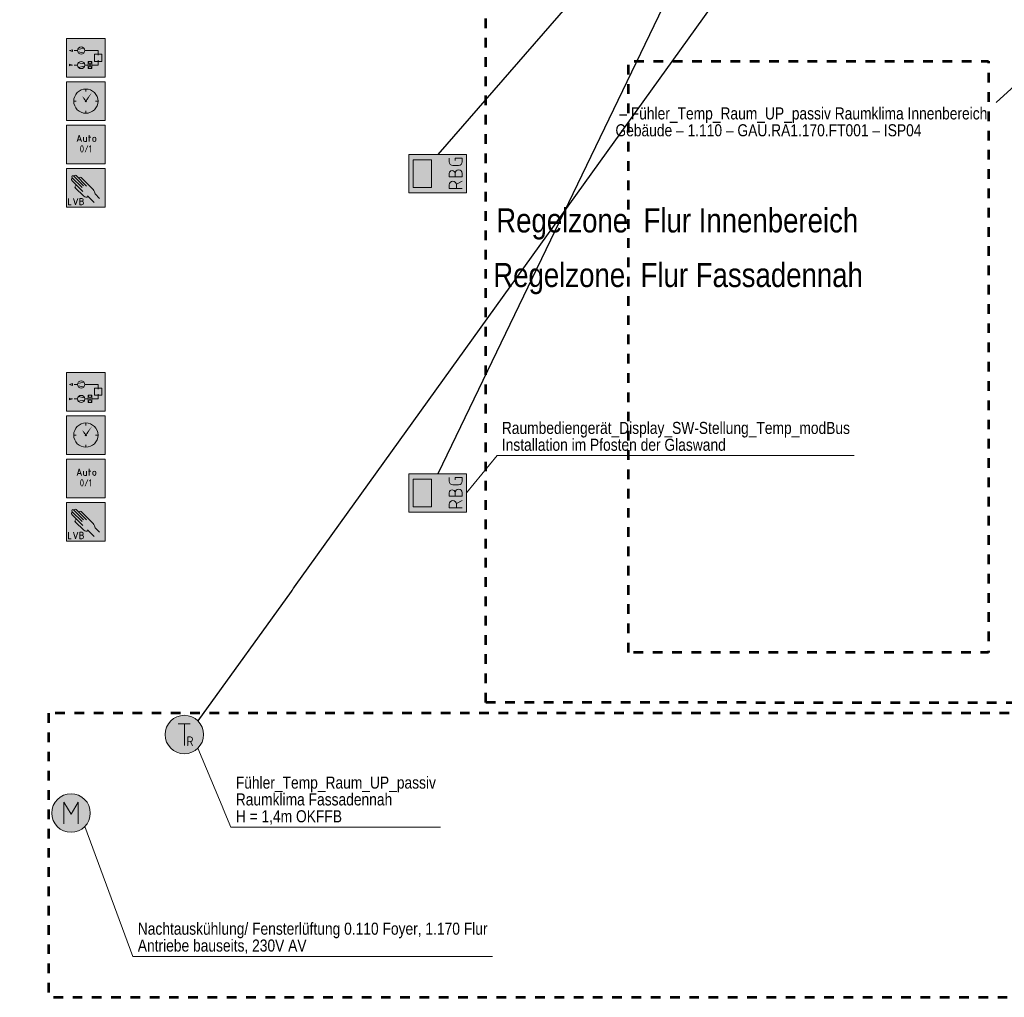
# Model space of a CAD drawing. Header units: metres. Extents: x -19.7 to 21.5, y -3.9 to 32.8.
# Tile 5 of 11: x -5.5 to 4.7, y 14 to 24.2. Entities that reach past the tile are written whole.
import ezdxf
from ezdxf.enums import TextEntityAlignment as Align

# ---------------------------------------------------------------- set-up
doc = ezdxf.new("R2010")
doc.units = ezdxf.units.M
doc.header["$MEASUREMENT"] = 0
doc.linetypes.add('DGN Style 3', pattern=[0.021481, 0.015344, -0.006138])
doc.layers.add('INTERN_Bemerkung', color=6, linetype='Continuous', lineweight=30, plot=False)
for name, color, linetype, lineweight in [('TRI_CONNPTS', 7, 'Continuous', 0), ('TRI_H3D', 7, 'Continuous', 0), ('ZWP_480_SYM_E0', 5, 'Continuous', 13), ('ZWP_480_SYM_E0_2D', 7, 'Continuous', 0), ('ZWP_480_SYM_SCHWARZ', 7, 'Continuous', 13), ('ZWP_480_SYM_SCHWARZ_2D', 7, 'Continuous', 0), ('ZWP_480_TEXT_1_50_TOP', 7, 'Continuous', 0), ('ZWP_480_TEXT_SCHWARZ', 7, 'Continuous', 0)]:
    doc.layers.add(name, color=color, linetype=linetype, lineweight=lineweight)
doc.layers.get('TRI_CONNPTS').off()
doc.layers.get('TRI_H3D').off()
doc.styles.add('ISOCP', font='isocp.shx')
doc.styles.add('Style-isocp', font='isocp.shx')
doc.styles.add('ZWP_1 50', font='ARIALN.TTF', dxfattribs={"height": 0.125})

# ---------------------------------------------------------------- blocks, each defined once
blk = doc.blocks.new('*U24')
at = {"color": 5, "linetype": 'Continuous', "lineweight": 13}
for p, q in [((0, -0.007), (-0.037, -0.007)), ((0.008, -0.007), (0.038, -0.067))]:
    blk.add_line(p, q, dxfattribs=at)
at = {"color": 5, "linetype": 'Continuous', "lineweight": 13, "flags": 128}
blk.add_lwpolyline([(-0.037, -0.067), (-0.037, 0.068), (0, 0.068)], dxfattribs=at)
at = {"color": 5, "linetype": 'Continuous', "lineweight": 13, "extrusion": (0, 0, -1)}
blk.add_arc((0, 0.03), 0.0375, 90, 270, dxfattribs=at)
blk = doc.blocks.new('*U25')
at = {"color": 5, "linetype": 'Continuous', "lineweight": 13}
for p, q in [((0, 0.008), (-0.037, 0.008)), ((-0.037, -0.067), (0, -0.067))]:
    blk.add_line(p, q, dxfattribs=at)
at = {"color": 5, "linetype": 'Continuous', "lineweight": 13, "flags": 128}
blk.add_lwpolyline([(0, 0.068), (-0.037, 0.068), (-0.037, -0.067)], dxfattribs=at)
at = {"color": 5, "linetype": 'Continuous', "lineweight": 13}
for centre, radius in [((0, 0.038), 0.03), ((0, -0.03), 0.0375)]:
    blk.add_arc(centre, radius, 270, 90, dxfattribs=at)
blk = doc.blocks.new('*U26')
at = {"color": 5, "linetype": 'Continuous', "lineweight": 13}
for p, q in [((-0.037, -0.03), (-0.037, 0.03)), ((0, 0.068), (0.038, 0.068))]:
    blk.add_line(p, q, dxfattribs=at)
at = {"color": 5, "linetype": 'Continuous', "lineweight": 13, "flags": 128}
blk.add_lwpolyline([(0.015, 0.008), (0.038, 0.008), (0.038, -0.067), (0, -0.067)], dxfattribs=at)
at = {"color": 5, "linetype": 'Continuous', "lineweight": 13, "extrusion": (0, 0, -1)}
for centre, start, end in [((0, 0.03), 0, 90), ((0, -0.03), 270, 0)]:
    blk.add_arc(centre, 0.0375, start, end, dxfattribs=at)
blk = doc.blocks.new('ZWP_480_Raumbediegerät_mit_Display_1_1')
at = {"color": 5, "lineweight": 13, "flags": 128}
blk.add_lwpolyline([(-0.2, 0.3), (0.2, 0.3), (0.2, -0.3), (-0.2, -0.3)], close=True, dxfattribs=at)
at = {"color": 254, "lineweight": 13}
blk.add_solid([(-0.2, 0.3), (0.2, 0.3), (-0.2, -0.3), (0.2, -0.3)], dxfattribs=at)
at = {"color": 5, "lineweight": 13}
blk.add_3dface([(-0.144, 0.254), (0.144, 0.254), (0.144, 0.064), (-0.144, 0.064)], dxfattribs=at)
at = {"color": 5, "linetype": 'Continuous', "lineweight": 13}
for name, p in [('*U24', (-0.117, -0.187)), ('*U25', (0.003, -0.187)), ('*U26', (0.123, -0.187))]:
    blk.add_blockref(name, p, dxfattribs=at)
blk = doc.blocks.new('ZWP_480_Raumbediegerät_mit_Display_2')
at = {"layer": 'ZWP_480_SYM_E0', "color": 5, "lineweight": 13, "rotation": 90}
blk.add_blockref('ZWP_480_Raumbediegerät_mit_Display_1_1', (0, 0), dxfattribs=at)
blk = doc.blocks.new('_T3D__')
at = {"layer": 'ZWP_480_TEXT_1_50_TOP', "linetype": 'Continuous'}
for q in [(-0.886, 19.286, 5.905), (3.137, 19.674, 5.905)]:
    blk.add_line((-0.571, 19.674, 5.905), q, dxfattribs=at)
at = {"layer": 'ZWP_480_TEXT_1_50_TOP', "linetype": 'Continuous', "style": 'ZWP_1 50'}
for s, p in [('Raumbediengerät_Display_SW-Stellung_Temp_modBus', (-0.521, 20.024, 5.905)), ('Installation im Pfosten der Glaswand', (-0.521, 19.849, 5.905))]:
    blk.add_text(s, height=0.125, dxfattribs=at).set_placement(p, align=Align.TOP_LEFT)
blk = doc.blocks.new('_T3D___1')
blk.add_wipeout([(-0.05, -0.35), (3.95, -0.35), (3.95, 0.05), (-0.05, 0.05)])
at = {"layer": 'ZWP_480_TEXT_1_50_TOP', "linetype": 'Continuous'}
blk.add_line((3.95, 0.05), (5.256, 1.252, -0.1), dxfattribs=at)
at = {"layer": 'ZWP_480_TEXT_1_50_TOP', "linetype": 'Continuous', "style": 'ZWP_1 50'}
for s, p in [(' – Fühler_Temp_Raum_UP_passiv Raumklima Innenbereich ', (0, 0)), ('Gebäude – 1.110 – GAU.RA1.170.FT001 – ISP04', (0, -0.175))]:
    blk.add_text(s, height=0.125, dxfattribs=at).set_placement(p, align=Align.TOP_LEFT)
blk = doc.blocks.new('*U58')
at = {"color": 250, "linetype": 'Continuous', "lineweight": 13}
for p, q in [((0, 0.008), (-0.038, 0.008)), ((-0.038, -0.067), (0, -0.067))]:
    blk.add_line(p, q, dxfattribs=at)
at = {"color": 250, "linetype": 'Continuous', "lineweight": 13, "flags": 128}
blk.add_lwpolyline([(0, 0.068), (-0.038, 0.068), (-0.038, -0.067)], dxfattribs=at)
at = {"color": 250, "linetype": 'Continuous', "lineweight": 13}
for centre, radius in [((0, 0.038), 0.03), ((0, -0.03), 0.0375)]:
    blk.add_arc(centre, radius, 270, 90, dxfattribs=at)
blk = doc.blocks.new('ZWP_480_Anlsch_Handeingriff_LVB_kl_1')
at = {"color": 250, "lineweight": 13}
for p, q in [((0.21, 0.203), (0.106, 0.307)), ((0.225, 0.22), (0.122, 0.323)), ((0.257, 0.219), (0.148, 0.328)), ((0.326, 0.182), (0.2, 0.308)), ((0.219, 0.162), (0.104, 0.277)), ((0.229, 0.112), (0.139, 0.201)), ((0.335, 0.047), (0.266, 0.116)), ((0.393, 0.091), (0.345, 0.138))]:
    blk.add_line(p, q, dxfattribs=at)
at = {"color": 250, "lineweight": 13, "flags": 128}
blk.add_lwpolyline([(0.05, 0.4), (0.45, 0.4), (0.45, 0), (0.05, 0)], close=True, dxfattribs=at)
at = {"color": 250, "linetype": 'Continuous', "lineweight": 13, "flags": 128}
for points in [[(0.069, 0.091), (0.069, 0.024), (0.099, 0.024)], [(0.122, 0.091), (0.144, 0.024), (0.167, 0.091)]]:
    blk.add_lwpolyline(points, dxfattribs=at)
at = {"color": 250, "lineweight": 13}
for centre, radius, start, end in [((0.114, 0.315), 0.0112, 45, 225), ((0.14, 0.32), 0.0112, 45, 225), ((0.192, 0.3), 0.0112, 45, 225), ((0.112, 0.285), 0.0112, 39.1885, 225), ((0.151, 0.21), 0.0143, 39.3773, 225), ((0.255, 0.139), 0.0378, 225, 302.1988)]:
    blk.add_arc(centre, radius, start, end, dxfattribs=at)
blk.add_ellipse((0.318, 0.164), major_axis=(0.0237, -0.04), ratio=0.353513, start_param=0.67387, end_param=1.817169, dxfattribs=at)
at = {"color": 254, "lineweight": 13, "extrusion": (0, 0, -1)}
blk.add_solid([(-0.05, 0.4), (-0.45, 0.4), (-0.05, 0), (-0.45, 0)], dxfattribs=at)
at = {"color": 250, "linetype": 'Continuous', "lineweight": 13, "xscale": 0.5, "yscale": 0.5}
blk.add_blockref('*U58', (0.208, 0.057), dxfattribs=at)
blk = doc.blocks.new('ZWP_480_Anlsch_Handeingriff_LVB_kl')
at = {"layer": 'ZWP_480_SYM_SCHWARZ', "color": 250, "lineweight": 13}
blk.add_blockref('ZWP_480_Anlsch_Handeingriff_LVB_kl_1', (0, 0), dxfattribs=at)
blk = doc.blocks.new('*U61')
at = {"color": 250, "lineweight": 13}
blk.add_line((0.032, -0.03), (-0.032, -0.03), dxfattribs=at)
at = {"color": 250, "lineweight": 13, "flags": 128}
blk.add_lwpolyline([(-0.045, -0.068), (0, 0.067), (0.045, -0.068)], dxfattribs=at)
blk = doc.blocks.new('*U62')
at = {"color": 250, "lineweight": 13}
blk.add_line((-0.03, 0.045), (-0.03, -0.019), dxfattribs=at)
at = {"color": 250, "lineweight": 13, "flags": 128}
blk.add_lwpolyline([(-0.004, -0.045), (0.03, -0.045), (0.03, 0.045)], dxfattribs=at)
at = {"color": 250, "lineweight": 13}
blk.add_arc((-0.004, -0.019), 0.0262, 180, 270, dxfattribs=at)
blk = doc.blocks.new('*U63')
at = {"color": 250, "lineweight": 13}
for p, q in [((-0.023, 0.022), (0.022, 0.022)), ((-0.008, -0.068), (-0.008, 0.067))]:
    blk.add_line(p, q, dxfattribs=at)
blk = doc.blocks.new('*U64')
at = {"color": 250, "lineweight": 13}
for p, q in [((-0.03, -0.015), (-0.03, 0.015)), ((0.03, 0.015), (0.03, -0.015))]:
    blk.add_line(p, q, dxfattribs=at)
at = {"color": 250, "lineweight": 13, "extrusion": (0, 0, -1)}
for centre, start, end in [((0, 0.015), 0, 180), ((0, -0.015), 180, 0)]:
    blk.add_arc(centre, 0.03, start, end, dxfattribs=at)
blk = doc.blocks.new('ZWP_480_Anlsch_Anlagenschalter_kl_1')
at = {"color": 250, "lineweight": 13, "flags": 128}
blk.add_lwpolyline([(0.05, 0.4), (0.45, 0.4), (0.45, 0), (0.05, 0)], close=True, dxfattribs=at)
at = {"color": 254, "lineweight": 13, "extrusion": (0, 0, -1)}
blk.add_solid([(-0.05, 0.4), (-0.45, 0.4), (-0.05, 0), (-0.45, 0)], dxfattribs=at)
at = {"color": 250, "lineweight": 13, "xscale": 0.5, "yscale": 0.5}
for name, p in [('*U61', (0.181, 0.265)), ('*U62', (0.241, 0.254)), ('*U63', (0.289, 0.265)), ('*U64', (0.338, 0.254))]:
    blk.add_blockref(name, p, dxfattribs=at)
at = {"style": 'Style-isocp'}
blk.add_text('0/1', height=0.075, dxfattribs=at).set_placement((0.25, 0.192), align=Align.TOP_CENTER)
blk = doc.blocks.new('ZWP_480_Anlsch_Anlagenschalter_kl')
at = {"layer": 'ZWP_480_SYM_SCHWARZ_2D', "color": 250, "lineweight": 13}
blk.add_blockref('ZWP_480_Anlsch_Anlagenschalter_kl_1', (0, 0), dxfattribs=at)
blk = doc.blocks.new('ZWP_480_Anlsch_Zeitschaltprogramm_kl_1')
at = {"color": 250, "lineweight": 13}
for p, q in [((0.25, 0.326), (0.25, 0.3)), ((0.15, 0.2), (0.124, 0.2)), ((0.376, 0.2), (0.35, 0.2)), ((0.25, 0.1), (0.25, 0.074))]:
    blk.add_line(p, q, dxfattribs=at)
at = {"color": 250, "lineweight": 13, "flags": 128}
blk.add_lwpolyline([(0.05, 0.4), (0.45, 0.4), (0.45, 0), (0.05, 0)], close=True, dxfattribs=at)
at = {"color": 250, "lineweight": 13}
for radius in [0.126, 0.00655]:
    blk.add_circle((0.25, 0.2), radius, dxfattribs=at)
at = {"color": 254, "lineweight": 13, "extrusion": (0, 0, -1)}
blk.add_solid([(-0.05, 0.4), (-0.45, 0.4), (-0.05, 0), (-0.45, 0)], dxfattribs=at)
at = {"color": 7, "lineweight": 13}
blk.add_solid([(0.25, 0.2), (0.244, 0.221), (0.232, 0.213), (0.211, 0.255)], dxfattribs=at)
at = {"color": 7, "lineweight": 13, "extrusion": (0, 0, -1)}
blk.add_solid([(-0.25, 0.2), (-0.256, 0.221), (-0.267, 0.213), (-0.314, 0.294)], dxfattribs=at)
blk = doc.blocks.new('ZWP_480_Anlsch_Zeitschaltprogramm_kl')
at = {"layer": 'ZWP_480_SYM_SCHWARZ', "color": 250, "lineweight": 13}
blk.add_blockref('ZWP_480_Anlsch_Zeitschaltprogramm_kl_1', (0, 0), dxfattribs=at)
blk = doc.blocks.new('ZWP_480_Anlsch_Anlagenbild_kl_1')
at = {"color": 250, "lineweight": 13}
for p, q in [((0.163, 0.275), (0.128, 0.275)), ((0.163, 0.275), (0.128, 0.275)), ((0.165, 0.287), (0.23, 0.299)), ((0.165, 0.263), (0.23, 0.251)), ((0.238, 0.275), (0.377, 0.275)), ((0.377, 0.226), (0.377, 0.275)), ((0.163, 0.125), (0.128, 0.125)), ((0.236, 0.137), (0.171, 0.149)), ((0.236, 0.113), (0.171, 0.101)), ((0.238, 0.125), (0.273, 0.125)), ((0.311, 0.163), (0.273, 0.088)), ((0.273, 0.163), (0.311, 0.088)), ((0.377, 0.125), (0.311, 0.125)), ((0.377, 0.125), (0.377, 0.174))]:
    blk.add_line(p, q, dxfattribs=at)
at = {"color": 250, "lineweight": 13, "flags": 128}
blk.add_lwpolyline([(0.05, 0.4), (0.45, 0.4), (0.45, 0), (0.05, 0)], close=True, dxfattribs=at)
at = {"color": 250, "lineweight": 13}
for centre in [(0.201, 0.275), (0.201, 0.125)]:
    blk.add_circle(centre, 0.0375, dxfattribs=at)
at = {"color": 254, "lineweight": 13, "extrusion": (0, 0, -1)}
blk.add_solid([(-0.05, 0.4), (-0.45, 0.4), (-0.05, 0), (-0.45, 0)], dxfattribs=at)
at = {"color": 250, "lineweight": 13}
for points in [[(0.111, 0.284), (0.081, 0.275), (0.111, 0.266)], [(0.34, 0.237), (0.415, 0.237), (0.415, 0.163), (0.34, 0.163)], [(0.081, 0.134), (0.111, 0.125), (0.081, 0.116)], [(0.273, 0.163), (0.311, 0.163), (0.311, 0.088), (0.273, 0.088)]]:
    blk.add_3dface(points, dxfattribs=at)
blk = doc.blocks.new('ZWP_480_Anlsch_Anlagenbild_kl')
at = {"layer": 'ZWP_480_SYM_SCHWARZ', "color": 250, "lineweight": 13}
blk.add_blockref('ZWP_480_Anlsch_Anlagenbild_kl_1', (0, 0), dxfattribs=at)
blk = doc.blocks.new('*U91')
at = {"color": 250, "lineweight": 13}
blk.add_line((0.032, -0.03), (-0.032, -0.03), dxfattribs=at)
at = {"color": 250, "lineweight": 13, "flags": 128}
blk.add_lwpolyline([(-0.045, -0.068), (0, 0.067), (0.045, -0.068)], dxfattribs=at)
blk = doc.blocks.new('*U92')
at = {"color": 250, "lineweight": 13}
blk.add_line((-0.03, 0.045), (-0.03, -0.019), dxfattribs=at)
at = {"color": 250, "lineweight": 13, "flags": 128}
blk.add_lwpolyline([(-0.004, -0.045), (0.03, -0.045), (0.03, 0.045)], dxfattribs=at)
at = {"color": 250, "lineweight": 13}
blk.add_arc((-0.004, -0.019), 0.0262, 180, 270, dxfattribs=at)
blk = doc.blocks.new('*U93')
at = {"color": 250, "lineweight": 13}
for p, q in [((-0.023, 0.022), (0.022, 0.022)), ((-0.008, -0.068), (-0.008, 0.067))]:
    blk.add_line(p, q, dxfattribs=at)
blk = doc.blocks.new('*U94')
at = {"color": 250, "lineweight": 13}
for p, q in [((-0.03, -0.015), (-0.03, 0.015)), ((0.03, 0.015), (0.03, -0.015))]:
    blk.add_line(p, q, dxfattribs=at)
at = {"color": 250, "lineweight": 13, "extrusion": (0, 0, -1)}
for centre, start, end in [((0, 0.015), 0, 180), ((0, -0.015), 180, 0)]:
    blk.add_arc(centre, 0.03, start, end, dxfattribs=at)
blk = doc.blocks.new('ZWP_480_Anlsch_Anlagenschalter_kl_1_1')
at = {"color": 250, "lineweight": 13, "flags": 128}
blk.add_lwpolyline([(0.05, 0.4), (0.45, 0.4), (0.45, 0), (0.05, 0)], close=True, dxfattribs=at)
at = {"color": 254, "lineweight": 13, "extrusion": (0, 0, -1)}
blk.add_solid([(-0.05, 0.4), (-0.45, 0.4), (-0.05, 0), (-0.45, 0)], dxfattribs=at)
at = {"color": 250, "lineweight": 13, "xscale": 0.5, "yscale": 0.5}
for name, p in [('*U91', (0.181, 0.265)), ('*U92', (0.241, 0.254)), ('*U93', (0.289, 0.265)), ('*U94', (0.338, 0.254))]:
    blk.add_blockref(name, p, dxfattribs=at)
at = {"style": 'Style-isocp'}
blk.add_text('0/1', height=0.075, dxfattribs=at).set_placement((0.25, 0.192), align=Align.TOP_CENTER)
blk = doc.blocks.new('ZWP_480_Anlsch_Anlagenschalter_kl_2')
at = {"layer": 'ZWP_480_SYM_SCHWARZ_2D', "color": 250, "lineweight": 13}
blk.add_blockref('ZWP_480_Anlsch_Anlagenschalter_kl_1_1', (0, 0), dxfattribs=at)
blk = doc.blocks.new('ZWP_480_Antrieb_motorisch_1')
at = {"lineweight": 13}
h = blk.add_hatch(color=254, dxfattribs=at)
edge = h.paths.add_edge_path()
edge.add_arc((0, 0), 0.2, 0, 360)
at = {"color": 5, "linetype": 'Continuous', "lineweight": 13, "flags": 128}
blk.add_lwpolyline([(-0.075, -0.112), (-0.075, 0.113), (0, -0.012), (0.075, 0.113), (0.075, -0.112)], dxfattribs=at)
at = {"color": 5, "lineweight": 13}
blk.add_circle((0, 0), 0.2, dxfattribs=at)
blk.add_circle((0, 0), 0.2, dxfattribs=at)
blk = doc.blocks.new('ZWP_480_Antrieb_motorisch')
at = {"layer": 'ZWP_480_SYM_E0', "color": 5, "lineweight": 13}
blk.add_blockref('ZWP_480_Antrieb_motorisch_1', (0, 0), dxfattribs=at)
blk = doc.blocks.new('_T3D___8')
at = {"layer": 'ZWP_480_TEXT_1_50_TOP', "linetype": 'Continuous'}
for q in [(-4.508, 16.617, 6.296), (-0.275, 15.27, 6.296)]:
    blk.add_line((-4.007, 15.27, 6.296), q, dxfattribs=at)
at = {"layer": 'ZWP_480_TEXT_1_50_TOP', "linetype": 'Continuous', "style": 'ZWP_1 50'}
for s, p in [('Nachtauskühlung/ Fensterlüftung 0.110 Foyer, 1.170 Flur', (-3.957, 15.62, 6.296)), ('Antriebe bauseits, 230V AV', (-3.957, 15.445, 6.296))]:
    blk.add_text(s, height=0.125, dxfattribs=at).set_placement(p, align=Align.TOP_LEFT)
blk = doc.blocks.new('_T3D___9')
at = {"layer": 'ZWP_480_TEXT_1_50_TOP', "linetype": 'Continuous'}
for q in [(-0.393, 0.295), (2.125, -0.525)]:
    blk.add_line((-0.05, -0.525), q, dxfattribs=at)
at = {"layer": 'ZWP_480_TEXT_1_50_TOP', "linetype": 'Continuous', "style": 'ZWP_1 50'}
for s, p in [('Fühler_Temp_Raum_UP_passiv', (0, 0)), ('Raumklima Fassadennah', (0, -0.175)), ('H = 1,4m OKFFB', (0, -0.35))]:
    blk.add_text(s, height=0.125, dxfattribs=at).set_placement(p, align=Align.TOP_LEFT)
blk = doc.blocks.new('ZWP_480_Fühler_Temp_1')
at = {"lineweight": 13}
h = blk.add_hatch(color=254, dxfattribs=at)
edge = h.paths.add_edge_path()
edge.add_arc((0, 0), 0.2, 0, 360)
at = {"color": 5, "linetype": 'Continuous', "lineweight": 13}
for p, q in [((-0.063, 0.113), (0.062, 0.113)), ((0, -0.112), (0, 0.113))]:
    blk.add_line(p, q, dxfattribs=at)
at = {"color": 5, "lineweight": 13}
blk.add_circle((0, 0), 0.2, dxfattribs=at)
blk.add_circle((0, 0), 0.2, dxfattribs=at)
at = {"insert": (0.021, -0.119), "char_height": 0.15, "attachment_point": 7, "style": 'ISOCP'}
blk.add_mtext('\\H0.666667x;R', dxfattribs=at)
blk = doc.blocks.new('ZWP_480_Fühler_Temp')
at = {"layer": 'ZWP_480_SYM_E0_2D', "color": 5, "lineweight": 13}
blk.add_blockref('ZWP_480_Fühler_Temp_1', (0, 0), dxfattribs=at)

msp = doc.modelspace()

# ---------------------------------------------------------------- linework, layer by layer
at = {"layer": 'INTERN_Bemerkung', "lineweight": 30}
for p, q in [((1.392, 25.764, 7.231), (-1.186, 22.801, 7.231)), ((1.842, 25.764, 7.231), (-1.186, 19.486, 7.231))]:
    msp.add_line(p, q, dxfattribs=at)

# ---------------------------------------------------------------- block references
at = {"layer": 'TRI_CONNPTS'}
for p in [(-1.186, 22.601, 7.23), (-1.186, 19.286, 7.23)]:
    msp.add_blockref('ZWP_480_Raumbediegerät_mit_Display_2', p, dxfattribs=at)
at = {"layer": 'TRI_H3D', "color": 7, "linetype": 'Continuous'}
msp.add_blockref('_T3D__', (0, 0, 1.326), dxfattribs=at)
at = {"layer": 'TRI_H3D', "color": 7, "linetype": 'Continuous', "lineweight": 0}
msp.add_blockref('_T3D___8', (-0.342, -0.795, 0.935), dxfattribs=at)

# ---------------------------------------------------------------- texts
at = {"layer": 'ZWP_480_SYM_SCHWARZ', "linetype": 'Continuous', "char_height": 5, "width": 6.35714, "attachment_point": 1, "style": 'ZWP_1 50'}
for s, insert in [('\\pt18.75;\\H0.05x;Regelzone  Flur Innenbereich', (-0.579, 22.241, 0)), ('\\pt18.75;\\H0.05x;Regelzone  Flur Fassadennah', (-0.61, 21.674, 0))]:
    msp.add_mtext(s, dxfattribs=dict(at, insert=insert))
at = {"layer": 'ZWP_480_TEXT_SCHWARZ', "linetype": 'Continuous', "lineweight": 0, "insert": (-12.846, 23.558, 7.231), "char_height": 0.15, "width": 9.6536, "attachment_point": 1, "line_spacing_factor": 0.948387, "style": 'ZWP_1 50', "bg_fill": 3, "box_fill_scale": 4.333333, "bg_fill_color": 7, "bg_fill_transparency": 0}
msp.add_mtext('\\pt18.75;\\H1.66667x;1.113 - Beratung\\P1.116 - Leitung/Arzt\\P1.117 - Rezeption\\P1.121a - Silent-Box\\P\\pt0.375;\\fArial Narrow|b0|i0|c00|p39;\\Q0;\\H0.5x;\\A1;siehe Leitdetail Nutzungsräume mit FBH, RBG\\P\\PRaumausstattung\\P\\pt0.25,0.375;•^I   H: FBH, K: - L: KVR oder Fensterlüftung\\P\\pt0.375;•     ^IGA: RBG mit SW-Steller und T-Raumfühler (modBus), \\P^IFBH-Ventil thermoelektrisch\\P\\PBetriebsarten\\P•^IAbschaltbetrieb\\P•^INennbetrieb\\P\\PBetriebsartenschaltung\\P•^IBetriebsart Absenkbetrieb über Zeitschaltprogramm 18...7 Uhr mit Betriebszeitverlängerung                 \\P\\pt0.375,0.375,0.375;         2h bei Betätigung RBG, mit zentraler SW-Vorgabe t-Raum min = 18°C\\P\\pt0.375;•^IBetriebsart Nennbetrieb über Zeitschaltprogramm 7...18Uhr mit zentraler SW-Vorgabe t-   \\P         Raum min = 20°C mit lokaler SW-Schiebun +/-3K\\P•^IAnlagen- und Betriebsartenschaltung über GLT-Schalter \\P\\P\\PRegelfunktionen\\P•^IRaumtemperaturregelung mittels Anteuerung  FBH (Heiz-Sequenz)\\P^ItRaum Soll = f(ta) mit tRaumSoll = 20°C, SW-Schiebung über Raumbediengerät +/-3K\\P\\P\\P\\P\\P\\P\\P', dxfattribs=at)

# ---------------------------------------------------------------- next in the draw order: linework, layer by layer
at = {"layer": 'ZWP_480_SYM_SCHWARZ', "linetype": 'DGN Style 3', "lineweight": 53, "flags": 128}
msp.add_lwpolyline([(-5.225, 17), (-5.225, 14.05), (6.31, 14.05), (6.31, 17), (-0.687, 17), (-0.687, 17)], close=True, dxfattribs=at)

# ---------------------------------------------------------------- next in the draw order: block references
at = {"layer": 'TRI_CONNPTS'}
for name, p in [('ZWP_480_Anlsch_Anlagenbild_kl', (-5.088, 23.604, 7.23)), ('ZWP_480_Anlsch_Zeitschaltprogramm_kl', (-5.088, 23.154, 7.23)), ('ZWP_480_Anlsch_Anlagenschalter_kl', (-5.088, 22.704, 7.23)), ('ZWP_480_Anlsch_Handeingriff_LVB_kl', (-5.088, 22.254, 7.23)), ('ZWP_480_Anlsch_Anlagenbild_kl', (-5.088, 20.137, 7.23)), ('ZWP_480_Anlsch_Zeitschaltprogramm_kl', (-5.088, 19.687, 7.23)), ('ZWP_480_Anlsch_Anlagenschalter_kl_2', (-5.088, 19.237, 7.23)), ('ZWP_480_Anlsch_Handeingriff_LVB_kl', (-5.088, 18.787, 7.23)), ('ZWP_480_Fühler_Temp', (-3.816, 16.778, 7.23)), ('ZWP_480_Antrieb_motorisch', (-4.992, 15.963, 7.23))]:
    msp.add_blockref(name, p, dxfattribs=at)
at = {"layer": 'TRI_H3D', "color": 7, "linetype": 'Continuous', "lineweight": 0}
for name, p in [('_T3D___1', (0.658, 23.289, 7.231)), ('_T3D___9', (-3.282, 16.342, 7.235))]:
    msp.add_blockref(name, p, dxfattribs=at)

# ---------------------------------------------------------------- next in the draw order: linework, layer by layer
at = {"layer": 'INTERN_Bemerkung', "lineweight": 30}
msp.add_line((2.642, 25.714), (-3.675, 16.919), dxfattribs=at)
at = {"layer": 'ZWP_480_SYM_SCHWARZ', "linetype": 'DGN Style 3', "lineweight": 53}
for points in [[(-0.687, 17.111), (-0.687, 26.662), (6.31, 26.662), (6.31, 17.106)], [(0.793, 17.63), (0.793, 23.77), (4.53, 23.77), (4.53, 17.63)]]:
    msp.add_3dface(points, dxfattribs=at)

doc.saveas('drawing.dxf')
